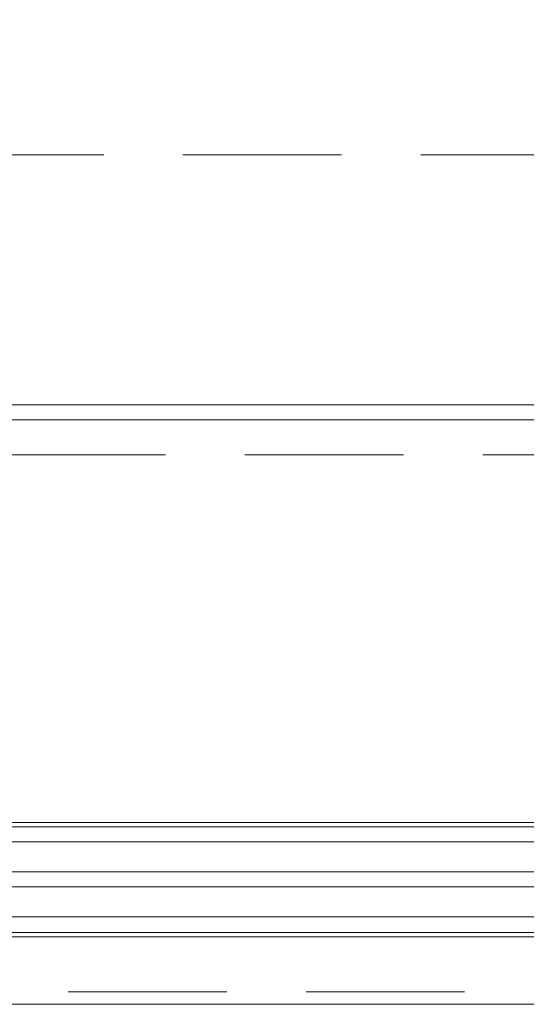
# Model space of a CAD drawing. Header units: millimetres. Extents: x 213386 to 506888, y 183055 to 450952.
# Tile 9 of 256: x 374573 to 374776, y 284292 to 284686. Entities that reach past the tile are written whole.
import ezdxf

# ---------------------------------------------------------------- set-up
doc = ezdxf.new("R2010")
doc.units = ezdxf.units.MM
doc.linetypes.add('ČÁRKOVANÁ', pattern=[19.05, 12.7, -6.35])
doc.layers.add('FASÁDA DETAILNÍ', color=255, linetype='Continuous', lineweight=0)

msp = doc.modelspace()

# ---------------------------------------------------------------- linework, layer by layer
at = {"layer": 'FASÁDA DETAILNÍ'}
for p, q in [((376870.14, 284526.15), (374033.14, 284526.15)), ((387044.81, 284363.15), (373041.64, 284363.15)), ((393344.81, 284363.15), (373041.64, 284363.15)), ((373041.64, 284357.15), (387044.81, 284357.15)), ((373041.64, 284357.15), (393344.81, 284357.15)), ((387044.81, 284345.15), (373041.64, 284345.15)), ((393344.81, 284345.15), (373041.64, 284345.15)), ((373041.64, 284339.15), (387044.81, 284339.15)), ((373041.64, 284339.15), (393344.81, 284339.15)), ((387044.81, 284327.15), (373041.64, 284327.15)), ((393344.81, 284327.15), (373041.64, 284327.15)), ((373041.64, 284319.15), (399616.64, 284319.15)), ((374022.14, 284319.15), (376881.14, 284319.15))]:
    msp.add_line(p, q, dxfattribs=at)
for points in [[(399616.64, 284292.15), (373036.64, 284292.15), (373036.64, 307972.15), (399616.64, 307972.15)], [(399376.64, 284532.15), (373276.64, 284532.15), (373276.64, 307732.15), (399376.64, 307732.15)], [(374575.78, 284320.9), (374963.47, 284320.9), (374963.47, 284364.9), (374575.78, 284364.9), (374494.81, 284364.9), (374494.81, 284320.9)]]:
    msp.add_lwpolyline(points, close=True, dxfattribs=at)
at = {"layer": 'FASÁDA DETAILNÍ', "linetype": 'ČÁRKOVANÁ', "ltscale": 5}
msp.add_lwpolyline([(399611.64, 284297.15), (373041.64, 284297.15), (373041.64, 307967.15), (399611.64, 307967.15)], close=True, dxfattribs=at)
at = {"layer": 'FASÁDA DETAILNÍ', "color": 7, "linetype": 'ČÁRKOVANÁ', "ltscale": 5}
for points in [[(399396.64, 284512.15), (373256.64, 284512.15), (373256.64, 307752.15), (399396.64, 307752.15)], [(399276.64, 284632.15), (373376.64, 284632.15), (373376.64, 307632.15), (399276.64, 307632.15)]]:
    msp.add_lwpolyline(points, close=True, dxfattribs=at)

doc.saveas('drawing.dxf')
